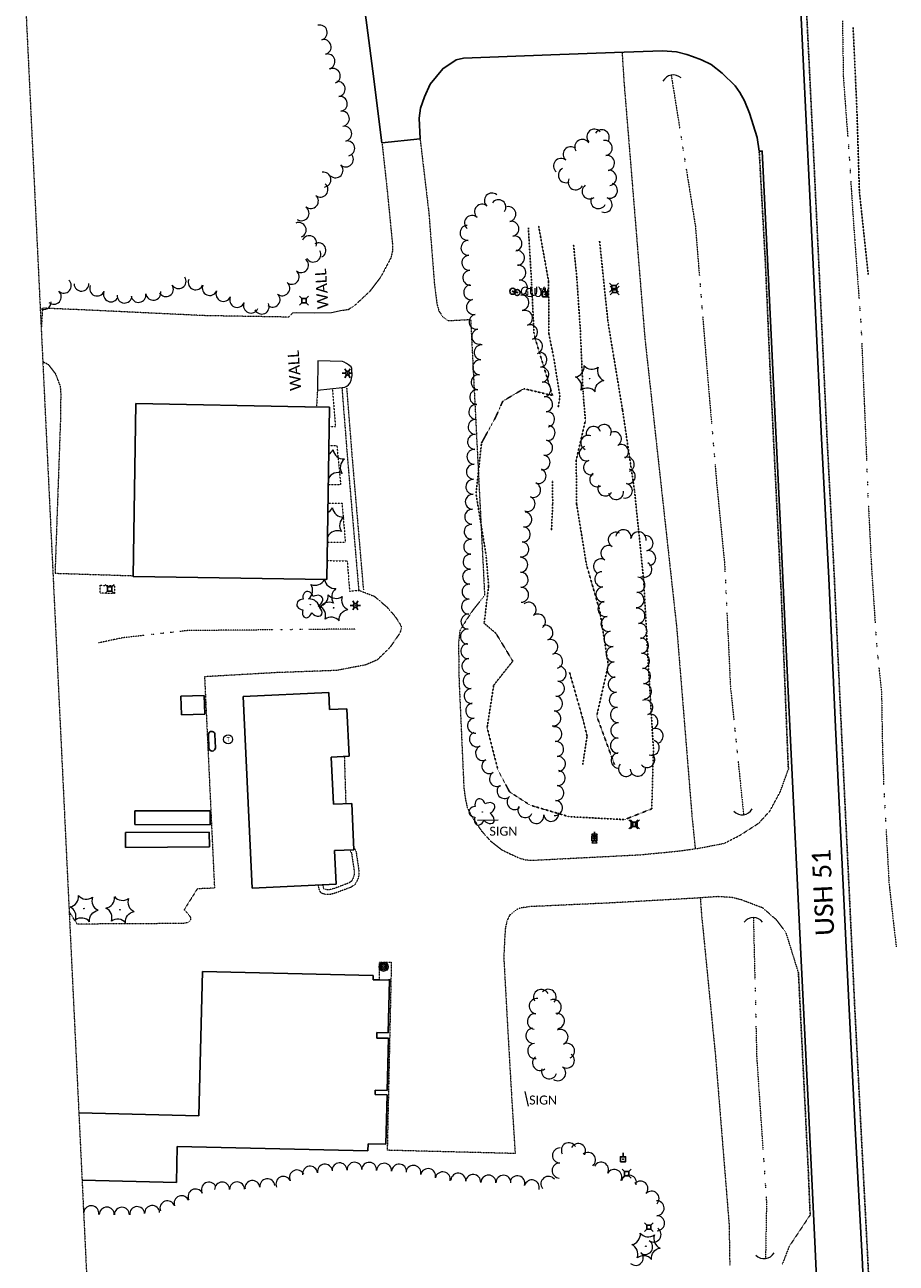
# Model space of a CAD drawing. Extents: x 386237 to 390135, y 96958 to 113752.
# Tile 98 of 116: x 387912 to 388376, y 109313 to 109973. Entities that reach past the tile are written whole.
import ezdxf
from ezdxf.enums import TextEntityAlignment as Align
from ezdxf.lldxf.tags import DXFTag

# ---------------------------------------------------------------- set-up
doc = ezdxf.new("R2010")
doc.units = 0
doc.header["$MEASUREMENT"] = 0
for name, pattern in [('Wisdot1', [0.0625, 0.03125, -0.03125]), ('Wisdot3', [0.1875, 0.125, -0.0625]), ('Wisdot5', [0.1, 0.05, -0.05]), ('Wisdot6', [0.375, 0.125, -0.0625, 0.03125, -0.0625, 0.03125, -0.0625])]:
    doc.linetypes.add(name, pattern=pattern)
for name, color, linetype, lineweight in [('E_BLD', 231, 'Continuous', 25), ('E_DRN', 41, 'Continuous', 18), ('E_DTM_SlopeBottom', 81, 'Wisdot1', 25), ('E_DTM_SlopeTop', 81, 'Wisdot1', 25), ('E_DWY', 51, 'Wisdot3', 18), ('E_LAND_Vegetation', 81, 'Continuous', 18), ('E_LTG', 21, 'Continuous', 25), ('E_MAP_Limits', 81, 'Wisdot3', 18), ('E_MISCPROP', 31, 'Continuous', 18), ('E_MISCPROP_Railing', 31, 'Continuous', 18), ('E_MISCPROP_Solid', 231, 'Continuous', 18), ('E_PATH_Sidewalk', 51, 'Wisdot5', 18), ('E_RDWY', 21, 'Continuous', 25), ('E_RDWY_Gravel', 21, 'Wisdot3', 25), ('E_RDWY_Name', 21, 'Continuous', 18), ('E_SGN', 21, 'Continuous', 18), ('E_UTL_AG', 31, 'Continuous', 18), ('E_UTL_AG_Bold', 31, 'Continuous', 25), ('E_UTL_EGuyWire', 201, 'Continuous', 25), ('E_UTL_EPowerPole', 231, 'Eelec', 25), ('E_WAL', 41, 'Continuous', 25), ('E_WTR', 131, 'Wisdot6', 18)]:
    doc.layers.add(name, color=color, linetype=linetype, lineweight=lineweight)
doc.styles.add('CalibriLight', font='calibril.ttf')
tags = doc.linetypes.add('Eelec', pattern='A,0.275,-0.05,["E",CalibriLight,S=0.07,R=0,X=-0.025,Y=-0.035],-0.05,0.875', length=1.25).pattern_tags.tags
tags[6] = DXFTag(74, 10)

# ---------------------------------------------------------------- blocks, each defined once
blk = doc.blocks.new('CTRE')
at = {"color": 0, "linetype": 'ByBlock', "lineweight": -2, "transparency": 16777216}
blk.add_circle((0, 0), 0.223, dxfattribs=at)
for centre, start, end in [((-11.97, 8.96), 280.2067, 5.97162), ((1.81, 14.92), 220.21132, 305.97623), ((-13.83, -5.9), 340.21132, 65.97623), ((13.83, 5.89), 160.21133, 245.97624), ((-1.81, -14.93), 40.21133, 125.97624)]:
    blk.add_arc(centre, 7.87, start, end, dxfattribs=at)
at = {"color": 0, "linetype": 'ByBlock', "lineweight": -2, "transparency": 16777216, "extrusion": (0, 0, -1)}
blk.add_arc((-12.03, -9.04), 7.87, 354.07279, 79.74889, dxfattribs=at)
blk = doc.blocks.new('CULV')
at = {"color": 0, "linetype": 'ByBlock', "lineweight": -2, "transparency": 16777216}
blk.add_arc((0, 12.3), 12.3, 216.8699, 323.1301, dxfattribs=at)
blk = doc.blocks.new('GUY')
at = {"color": 0, "linetype": 'ByBlock', "lineweight": -2, "transparency": 16777216}
for radius in [4, 0.5]:
    blk.add_circle((0, 0), radius, dxfattribs=at)
at = {"color": 0, "linetype": 'ByBlock', "lineweight": -2, "transparency": 16777216, "style": 'CalibriLight'}
blk.add_text('GUY', height=12, dxfattribs=at).set_placement((10, 0), align=Align.MIDDLE_LEFT)
blk = doc.blocks.new('LPOL')
at = {"color": 0, "linetype": 'ByBlock', "lineweight": -2, "transparency": 16777216}
for p, q in [((-4, 0), (-1.5, 0)), ((-0.75, 1.3), (-2, 3.46)), ((0.75, 1.3), (2, 3.46)), ((1.5, 0), (4, 0)), ((-2, -3.46), (-0.75, -1.3)), ((2, -3.46), (0.75, -1.3))]:
    blk.add_line(p, q, dxfattribs=at)
for radius in [1.5, 1.5, 1.5, 0.125]:
    blk.add_circle((0, 0), radius, dxfattribs=at)
blk = doc.blocks.new('MTR')
at = {"color": 0, "linetype": 'ByBlock', "lineweight": -2, "transparency": 16777216, "flags": 128}
for points in [[(-3.8, 6.5), (3.8, 6.5), (0, 1.2)], [(-3.8, -6.5), (3.8, -6.5), (0, -1.2)]]:
    blk.add_lwpolyline(points, close=True, dxfattribs=at)
at = {"color": 0, "linetype": 'ByBlock', "lineweight": -2, "transparency": 16777216}
blk.add_ellipse((0, 0), major_axis=(2.5, 0), ratio=0.5, dxfattribs=at)
blk = doc.blocks.new('PED')
at = {"color": 0, "linetype": 'ByBlock', "lineweight": -2, "transparency": 16777216}
for p, q in [((-2.5, 2.5), (-5.3, 5.3)), ((2.5, 2.5), (5.3, 5.3)), ((-2.5, -2.5), (-5.3, -5.3)), ((2.5, -2.5), (5.3, -5.3))]:
    blk.add_line(p, q, dxfattribs=at)
at = {"color": 0, "linetype": 'ByBlock', "lineweight": -2, "transparency": 16777216, "flags": 128}
blk.add_lwpolyline([(-2.5, -2.5), (2.5, -2.5), (2.5, 2.5), (-2.5, 2.5)], close=True, dxfattribs=at)
blk = doc.blocks.new('POLE')
at = {"color": 0, "linetype": 'ByBlock', "lineweight": -2, "transparency": 16777216}
for radius in [4.46, 3.35, 2.23, 1.12]:
    blk.add_circle((0, 0), radius, dxfattribs=at)
blk = doc.blocks.new('PPOL')
at = {"color": 0, "linetype": 'ByBlock', "lineweight": -2, "transparency": 16777216}
blk.add_line((-0.1, 4.5), (-0.1, 11.6), dxfattribs=at)
at = {"color": 0, "linetype": 'ByBlock', "lineweight": -2, "transparency": 16777216, "flags": 128}
blk.add_lwpolyline([(-4.6, -4.5), (4.4, -4.5), (4.4, 4.5), (-4.6, 4.5)], close=True, dxfattribs=at)
at = {"color": 0, "linetype": 'ByBlock', "lineweight": -2, "transparency": 16777216}
blk.add_circle((0, 0), 0.582, dxfattribs=at)
blk = doc.blocks.new('SIGN')
at = {"color": 0, "linetype": 'ByBlock', "lineweight": -2, "transparency": 16777216, "style": 'CalibriLight'}
blk.add_text('SIGN', height=12, dxfattribs=at).set_placement((0, 0), align=Align.MIDDLE_CENTER)
blk = doc.blocks.new('TANK')
at = {"color": 0, "linetype": 'ByBlock', "lineweight": -2, "transparency": 16777216}
blk.add_circle((0, 0), 10.9, dxfattribs=at)
at = {"color": 0, "linetype": 'ByBlock', "lineweight": -2, "transparency": 16777216, "style": 'CalibriLight'}
blk.add_text('T', height=10.8, dxfattribs=at).set_placement((0, 0), align=Align.MIDDLE_CENTER)
blk = doc.blocks.new('DTRE')
at = {"color": 0, "linetype": 'ByBlock', "lineweight": -2, "transparency": 16777216}
blk.add_circle((-0.18, 0), 0.183, dxfattribs=at)
for centre, major_axis, ratio in [((-1.87, 5.32), (1.36, -4.98), 0.782863), ((-5.87, 0.15), (4.93, -0.12), 0.832022), ((4.06, 2.74), (-5.27, -2.93), 0.691916), ((-2.49, -5.24), (1.8, 4.86), 0.716896), ((3.54, -3.71), (-5.01, 4.58), 0.560249)]:
    blk.add_ellipse(centre, major_axis=major_axis, ratio=ratio, start_param=1.570796, end_param=4.712389, dxfattribs=at)

msp = doc.modelspace()

# ---------------------------------------------------------------- linework, layer by layer
at = {"layer": 'E_BLD'}
for p, q in [((387970.91, 109770.93), (387969.5, 109678.7)), ((388061.03, 109769.17), (387970.91, 109770.93)), ((388061.26, 109769.17), (388061.03, 109769.17)), ((388074.24, 109768.97), (388061.26, 109769.17)), ((388072.84, 109677.12), (388074.24, 109768.97)), ((387969.5, 109678.7), (388072.84, 109677.12)), ((388007.33, 109615.29), (387994.99, 109614.87)), ((387994.99, 109614.87), (387995.33, 109604.9)), ((388007.67, 109605.32), (388007.33, 109615.29)), ((388073.84, 109616.78), (388028.1, 109614.61)), ((388028.1, 109614.61), (388032.95, 109512.44)), ((388074.27, 109607.7), (388073.84, 109616.78)), ((388083.45, 109608.13), (388074.27, 109607.7)), ((388084.65, 109582.88), (388083.45, 109608.13)), ((387995.33, 109604.9), (388007.67, 109605.32)), ((388009.86, 109587.19), (388009.63, 109594.29)), ((388013.35, 109587.4), (388013.13, 109594.42)), ((388075.13, 109582.43), (388084.65, 109582.88)), ((388076.33, 109557.21), (388075.13, 109582.43)), ((388086.07, 109557.67), (388076.33, 109557.21)), ((388087.24, 109532.99), (388086.07, 109557.67)), ((387970.41, 109553.81), (387970.37, 109546.41)), ((388010.66, 109553.64), (387970.41, 109553.81)), ((388010.62, 109546.24), (388010.66, 109553.64)), ((388010.13, 109542.4), (387965.37, 109542.15)), ((387965.37, 109542.15), (387965.41, 109534.2)), ((387970.37, 109546.41), (388010.62, 109546.24)), ((388010.17, 109534.46), (388010.13, 109542.4)), ((387965.41, 109534.2), (388010.17, 109534.46)), ((388076.98, 109532.5), (388087.24, 109532.99)), ((388077.83, 109514.57), (388076.98, 109532.5)), ((388032.95, 109512.44), (388077.83, 109514.57)), ((388006.47, 109468.07), (388004.61, 109391.17)), ((388097.55, 109465.88), (388006.47, 109468.07)), ((388097.5, 109463.63), (388097.55, 109465.88)), ((388100.46, 109463.56), (388097.5, 109463.63)), ((388106.24, 109463.42), (388100.46, 109463.56)), ((388105.56, 109435.32), (388106.24, 109463.42)), ((388099.4, 109432.59), (388099.47, 109435.46)), ((388105.65, 109432.44), (388099.4, 109432.59)), ((388099.47, 109435.46), (388105.56, 109435.32)), ((388104.98, 109404.54), (388105.65, 109432.44)), ((388098.56, 109402.54), (388098.61, 109404.7)), ((388098.61, 109404.7), (388104.98, 109404.54)), ((388104.96, 109402.38), (388098.56, 109402.54)), ((388104.32, 109376.01), (388104.96, 109402.38)), ((388004.61, 109391.17), (387940.55, 109392.71)), ((387992.61, 109355.61), (387993.07, 109374.81)), ((387993.07, 109374.81), (388094.67, 109372.36)), ((388094.67, 109372.36), (388094.77, 109376.24)), ((388094.77, 109376.24), (388104.32, 109376.01)), ((387942.27, 109356.83), (387992.61, 109355.61))]:
    msp.add_line(p, q, dxfattribs=at)
for centre, start, end in [((388011.38, 109594.34), 2.63208, 185.0925), ((388011.61, 109587.36), 185.45116, 1.46849)]:
    msp.add_arc(centre, 1.75, start, end, dxfattribs=at)
at = {"layer": 'E_DTM_SlopeBottom'}
for points in [[(388361.56, 109839.73), (388356.82, 109883.92), (388355.48, 109927.96), (388353.47, 109971.43)], [(388185.77, 109865.45), (388191.05, 109836.18), (388191.24, 109808.04), (388193.85, 109795.13), (388197.11, 109774.77), (388196.15, 109768.56)], [(388204.38, 109855.74), (388206.1, 109837.99), (388207.96, 109810.84), (388209.47, 109776.4), (388210.71, 109761.93), (388205.79, 109740.73), (388206.02, 109717.23), (388211.26, 109684.98), (388218.4, 109660.21), (388222.9, 109631.52), (388216.73, 109604.29), (388226.19, 109578.42)], [(388192.61, 109702.95), (388193.26, 109717.63), (388193.17, 109730.06)], [(388209.27, 109578.46), (388211.6, 109593.54), (388209.43, 109602.38), (388202.28, 109627.46)]]:
    msp.add_lwpolyline(points, dxfattribs=at)
at = {"layer": 'E_DTM_SlopeTop'}
msp.add_lwpolyline([(388218.27, 109857.49), (388222.79, 109814.01), (388230.49, 109767.56), (388236.98, 109723.77), (388241.73, 109677.15), (388244.14, 109633.81), (388246.98, 109586.51), (388246.08, 109554.79), (388231.6, 109549.06), (388201.97, 109550.6), (388181.26, 109556.73), (388170.22, 109563.88), (388164.06, 109575.51), (388158.3, 109598.13), (388161.77, 109620.65), (388171.97, 109633.56), (388163, 109648.35), (388156.7, 109653.76), (388159.08, 109673.73), (388157.74, 109689.95), (388152.39, 109722.7), (388155.3, 109749.85), (388162.67, 109763.29), (388166.64, 109772.15), (388177.91, 109778.82), (388193.17, 109775.21), (388183.34, 109807.46), (388181.99, 109835.32), (388180.29, 109864.62)], dxfattribs=at)
at = {"layer": 'E_DWY', "flags": 128}
for points in [[(388230.25, 109958.19), (388231.27, 109942.26), (388242.43, 109805.49), (388259.38, 109651.36), (388267.51, 109551.01), (388269.26, 109533.53)], [(388122.54, 109911.98), (388127.18, 109872.85), (388130.17, 109834.63), (388131.53, 109823.92), (388132.58, 109820.27), (388134.74, 109817), (388137.29, 109815.09), (388149.49, 109815.73), (388156.95, 109668.47), (388150.88, 109661.03), (388147.3, 109655.61), (388143.74, 109649.74), (388143.02, 109642.87), (388143.31, 109623.25), (388145.89, 109565.95), (388146.7, 109560.04), (388147.68, 109555.49), (388150.01, 109550.88), (388155.17, 109543.14), (388160, 109537.74), (388166.26, 109532.85), (388171.19, 109530.49), (388175.99, 109528.34), (388178.94, 109527.57), (388182.53, 109527.38), (388240.05, 109530.31), (388260.71, 109532.32), (388272.08, 109533.93), (388284.64, 109536.38), (388293.31, 109540.79), (388303.13, 109547.15), (388309.13, 109553.69), (388314.73, 109564.14), (388318.97, 109575.98)], [(388102.22, 109909.87), (388104.96, 109884.85), (388107.76, 109856.26), (388107.82, 109852.34), (388106.97, 109848.6), (388101.68, 109838.62), (388095.74, 109830.74), (388088.2, 109823.68), (388084.28, 109820.94), (388081.05, 109820.46)], [(388054.58, 109819.15), (388052.38, 109816.98), (388007.82, 109817.75), (387944.67, 109820.75), (387921.19, 109821.76), (387920.49, 109810.6)], [(387921.32, 109793.27), (387924.16, 109791.84), (387928.09, 109786.74), (387930.61, 109780.12), (387930.89, 109776.2), (387930.77, 109763.41), (387927.84, 109680.42), (387969.51, 109679.08)], [(388067.79, 109778.12), (388067.3, 109769.07)], [(388080.86, 109779.13), (388083.73, 109742.58), (388089.82, 109671.3)], [(388083.35, 109779.32), (388086.22, 109742.79), (388092.31, 109671.51)], [(388089.92, 109671.31), (388098.15, 109668.13), (388104.66, 109662.58), (388109.03, 109657.61), (388111.43, 109654.01), (388112.4, 109652.15), (388112.46, 109650.8), (388111.77, 109648.53), (388106.5, 109640.9), (388099.72, 109634.22), (388093.33, 109631.48), (388077.98, 109628.57), (388045.4, 109627.39), (388007.59, 109625.21), (388012.89, 109512.51), (388003.72, 109512.12), (387996.68, 109500.94), (387998.79, 109498.9), (388000.23, 109496.72), (387999.96, 109495.25), (387998.54, 109494.18), (387996.44, 109493.64), (387939.71, 109493.32), (387935.99, 109499), (387935.4, 109500.04)], [(388082.12, 109582.76), (388082.91, 109557.52)], [(388087.18, 109534.24), (388088.4, 109531.99), (388089.19, 109526.49), (388089.83, 109522.36), (388089.83, 109519.35), (388089.38, 109517.45), (388088.75, 109515.96), (388087.65, 109514.28), (388085.56, 109512.95), (388077.64, 109509.97), (388074.71, 109509.18), (388073.01, 109509.18), (388071.73, 109509.21), (388069.98, 109509.76), (388069.01, 109511.08), (388068.48, 109512.8), (388068.38, 109514.12)], [(388085.07, 109532.88), (388085.99, 109531.19), (388086.71, 109526.12), (388087.33, 109522.16), (388087.33, 109519.64), (388087, 109518.23), (388086.54, 109517.14), (388085.85, 109516.1), (388084.43, 109515.2), (388076.88, 109512.35), (388074.38, 109511.68), (388073.04, 109511.68), (388072.14, 109511.7), (388071.51, 109511.9), (388071.27, 109512.22), (388070.95, 109513.27), (388070.88, 109514.24)], [(388324.31, 109467.55), (388317.76, 109488.69), (388312.87, 109495.32), (388305.3, 109501.95), (388300.74, 109503.65), (388294.13, 109506.17), (388288.91, 109507.52), (388281.27, 109507.98), (388268.75, 109507.1), (388225, 109504.65), (388187.85, 109502.94), (388181.24, 109502.66), (388176.12, 109501.88), (388173.7, 109500.88), (388170.34, 109498.15), (388169, 109495.4), (388168.04, 109491.55), (388167.63, 109485.48), (388167.16, 109475.48), (388169.24, 109437.66), (388171.42, 109399.97), (388173.23, 109371), (388105.01, 109372.73)], [(388271.97, 109507.33), (388272.55, 109499.19), (388280.11, 109422.48), (388287.32, 109333.19), (388287.69, 109311.18)], [(388100.95, 109463.55), (388100.97, 109473.09), (388107.2, 109473.02), (388105.01, 109372.73)], [(388330.57, 109338.29), (388319.37, 109321.44), (388315.66, 109311.94)]]:
    msp.add_lwpolyline(points, dxfattribs=at)
at = {"layer": 'E_LAND_Vegetation'}
for centre, radius, start, end in [((388069.03, 109968.75), 3.99, 284.87355, 104.85823), ((388071.08, 109961.03), 3.99, 284.87355, 104.85823), ((388073.13, 109953.31), 3.99, 284.87355, 104.85823), ((388075.99, 109945.58), 3.99, 292.16264, 112.14732), ((388078.62, 109938.62), 3.99, 277.99101, 97.97569), ((388079.73, 109930.71), 3.99, 277.99101, 97.97569), ((388080.84, 109922.8), 3.99, 277.99101, 97.97569), ((388082.07, 109914.78), 3.99, 281.51233, 101.49701), ((388209.04, 109907.74), 4.04, 31.20957, 211.19425), ((388215.49, 109913.19), 4.04, 41.22716, 221.21184), ((388219.39, 109912.84), 4.04, 326.59389, 146.57856), ((388083.66, 109906.96), 3.99, 281.51233, 101.49701), ((388202.86, 109903.8), 4.04, 50.62944, 230.61412), ((388221, 109907.16), 4.04, 278.46189, 98.44657), ((388082.97, 109901.06), 3.99, 226.54601, 46.53069), ((388197.73, 109897.56), 4.04, 50.62944, 230.61412), ((388222.18, 109899.17), 4.04, 278.46189, 98.44657), ((388070.99, 109890.29), 3.99, 278.55394, 98.53862), ((388077.48, 109895.27), 3.99, 226.54601, 46.53069), ((388200.33, 109892.7), 4.04, 115.94606, 295.93073), ((388223.23, 109891.23), 4.04, 276.49316, 96.47784), ((388069.42, 109884.95), 3.99, 230.05891, 50.04359), ((388205.52, 109888.87), 4.04, 152.21397, 332.19865), ((388212.98, 109884.02), 4.04, 126.6312, 306.61588), ((388223.74, 109884.42), 4.04, 249.41236, 69.39703), ((388064.3, 109878.83), 3.99, 230.05891, 50.04359), ((388160.85, 109879.17), 4, 48.51475, 228.49943), ((388164.34, 109875.59), 4, 323.81265, 143.79733), ((388217.6, 109878.87), 4.04, 154.11988, 334.10456), ((388220.9, 109876.85), 4.04, 249.41236, 69.39703), ((388059.34, 109872.36), 3.99, 234.73083, 54.7155), ((388155.55, 109873.18), 4, 48.51475, 228.49943), ((388169.63, 109871.91), 4, 281.59826, 101.58294), ((388057.81, 109863.46), 3.99, 292.32639, 112.31106), ((388147.85, 109861.91), 4, 93.57612, 273.5608), ((388150.25, 109867.19), 4, 48.51475, 228.49943), ((388171.24, 109864.08), 4, 281.59826, 101.58294), ((388063.42, 109856.42), 3.99, 335.17365, 155.15832), ((388172.85, 109856.25), 4, 281.59826, 101.58294), ((388065.59, 109850.33), 3.99, 210.54733, 30.53201), ((388068.33, 109852.58), 3.99, 297.4894, 117.47408), ((388148.34, 109853.93), 4, 93.57612, 273.5608), ((388174.16, 109848.58), 4, 275.86425, 95.84893), ((388059.07, 109844.7), 3.99, 231.50957, 51.49425), ((388148.84, 109845.95), 4, 93.57612, 273.5608), ((388054.1, 109838.45), 3.99, 231.50957, 51.49425), ((388149.34, 109837.97), 4, 93.57612, 273.5608), ((388174.98, 109840.63), 4, 275.86425, 95.84893), ((387932.55, 109833.76), 3.99, 227.9851, 47.96977), ((387941.96, 109834.84), 3.99, 181.79168, 1.77636), ((387950.32, 109832.24), 3.99, 157.04619, 337.03087), ((387987, 109831.91), 3.99, 212.40503, 32.38971), ((387993.74, 109836.19), 3.99, 212.40503, 32.38971), ((388002.86, 109835.55), 3.99, 159.02819, 339.01286), ((388010.34, 109832.52), 3.99, 156.62365, 336.60832), ((388049.03, 109832.36), 3.99, 229.87117, 49.85585), ((388149.84, 109830.23), 4, 100.22901, 280.21369), ((388175.79, 109832.68), 4, 275.86425, 95.84893), ((387927.21, 109827.83), 3.99, 227.9851, 47.96977), ((387957.67, 109829.12), 3.99, 157.04619, 337.03087), ((387964.91, 109828.49), 3.99, 176.13348, 356.11816), ((387972.38, 109828.82), 3.99, 188.73288, 8.71756), ((387980.27, 109830.03), 3.99, 188.73288, 8.71756), ((388017.67, 109829.35), 3.99, 156.62365, 336.60832), ((388025, 109826.18), 3.99, 156.62365, 336.60832), ((388043.88, 109826.25), 3.99, 229.87117, 49.85585), ((388151.26, 109822.36), 4, 100.22901, 280.21369), ((388176.61, 109824.72), 4, 275.86425, 95.84893), ((387921.81, 109825.04), 3.99, 242.52904, 0.11749), ((388032.35, 109823.17), 3.99, 157.7731, 337.75778), ((388038.05, 109822.59), 3.99, 204.27252, 24.2572), ((388178.52, 109816.51), 4, 289.28522, 109.2699), ((388152.68, 109814.49), 4, 100.22901, 280.21369), ((388181.16, 109808.96), 4, 289.28522, 109.2699), ((388154.1, 109806.63), 4, 100.22901, 280.21369), ((388155.34, 109798.18), 4, 84.44322, 264.42789), ((388183.8, 109801.42), 4, 289.28522, 109.2699), ((388154.57, 109790.22), 4, 84.44322, 264.42789), ((388186.17, 109794.25), 4, 277.34758, 97.33225), ((388153.79, 109782.26), 4, 84.44322, 264.42789), ((388187.19, 109786.32), 4, 277.34758, 97.33225), ((388188.21, 109778.39), 4, 277.34758, 97.33225), ((388153.02, 109774.3), 4, 84.44322, 264.42789), ((388189.24, 109770.46), 4, 277.34758, 97.33225), ((388152.54, 109766.44), 4, 87.51409, 267.49876), ((388190.26, 109762.53), 4, 277.34758, 97.33225), ((388152.19, 109758.45), 4, 87.51409, 267.49876), ((388220.67, 109755.82), 3.89, 329.00794, 148.99262), ((388151.84, 109750.46), 4, 87.51409, 267.49876), ((388190.54, 109755.24), 4, 260.42158, 80.40626), ((388212.08, 109750.04), 3.89, 66.18373, 246.16841), ((388215, 109754.82), 3.89, 16.31882, 196.3035), ((388226.02, 109752), 3.89, 299.03796, 119.02263), ((388189.2, 109747.35), 4, 260.42158, 80.40626), ((388211.31, 109744.22), 3.89, 107.19391, 287.17858), ((388229.8, 109745.19), 3.89, 299.03796, 119.02263), ((388070.98, 109748.8), 5.72, 300.15819, 333.6466), ((388081.78, 109747.04), 5.72, 187.88169, 273.6466), ((388085.66, 109736.81), 5.72, 127.88169, 213.6466), ((388151.51, 109742.49), 4, 87.94438, 267.92906), ((388187.87, 109739.47), 4, 260.42158, 80.40626), ((388213.61, 109736.78), 3.89, 107.19391, 287.17858), ((388232.87, 109738.43), 3.89, 289.88, 109.86468), ((388078.74, 109728.34), 5.72, 67.88168, 152.48983), ((388151.22, 109734.5), 4, 87.94438, 267.92906), ((388185.74, 109732.26), 4, 248.45436, 68.43904), ((388216.92, 109730.39), 3.89, 122.13886, 302.12354), ((388233.39, 109732.05), 3.89, 258.6721, 78.65677), ((388150.94, 109726.51), 4, 87.94438, 267.92906), ((388182.81, 109724.82), 4, 248.45436, 68.43904), ((388221.27, 109725.51), 3.89, 151.23016, 331.21483), ((388231.86, 109724.41), 3.89, 258.6721, 78.65677), ((388150.65, 109718.52), 4, 87.94438, 267.92906), ((388179.87, 109717.39), 4, 248.45436, 68.43904), ((388227.1, 109723.6), 3.89, 188.33331, 8.31799), ((388070.63, 109717.83), 5.72, 298.71347, 333.6466), ((388081.43, 109716.08), 5.72, 187.88169, 273.6466), ((388150.36, 109710.53), 4, 87.94438, 267.92906), ((388085.31, 109705.85), 5.72, 127.88169, 213.6466), ((388178.1, 109709.08), 4, 264.24092, 84.2256), ((388067.59, 109699.13), 5.72, 7.88168, 11.90923), ((388078.39, 109697.37), 5.72, 67.88168, 153.64659), ((388150.07, 109702.54), 4, 87.94438, 267.92906), ((388177.29, 109701.12), 4, 264.24092, 84.2256), ((388226.92, 109698.21), 4.05, 60.90714, 240.89181), ((388231, 109699.6), 4.05, 351.87573, 171.8604), ((388239.02, 109698.45), 4.05, 351.87573, 171.8604), ((388242.74, 109696.43), 4.05, 280.06728, 100.05196), ((388149.79, 109694.55), 4, 87.94438, 267.92906), ((388176.49, 109693.17), 4, 264.24092, 84.2256), ((388222.98, 109691.12), 4.05, 60.90714, 240.89181), ((388149.5, 109686.56), 4, 87.94438, 267.92906), ((388175.96, 109684.93), 4, 271.53348, 91.51815), ((388219.04, 109684.04), 4.05, 60.90714, 240.89181), ((388244.15, 109688.45), 4.05, 280.06728, 100.05196), ((388149.21, 109678.57), 4, 87.94438, 267.92906), ((388176.18, 109676.94), 4, 271.53348, 91.51815), ((388219.72, 109677.2), 4.05, 94.41567, 274.40035), ((388242.13, 109682.36), 4.05, 242.66993, 62.65461), ((388059.52, 109671.22), 5.72, 307.88168, 33.64659), ((388066.44, 109679.7), 5.72, 247.88169, 333.4254), ((388077.24, 109677.94), 5.72, 188.09839, 273.6466), ((388148.92, 109670.58), 4, 87.94438, 267.92906), ((388238.4, 109674.25), 4.05, 266.65642, 86.64109), ((388081.12, 109667.71), 5.72, 127.88169, 213.6466), ((388176.39, 109668.95), 4, 271.53348, 91.51815), ((388220.35, 109669.12), 4.05, 94.41567, 274.40035), ((388237.92, 109666.16), 4.05, 266.65642, 86.64109), ((388063.4, 109660.99), 5.72, 7.88168, 93.64659), ((388074.2, 109659.23), 5.72, 67.88168, 153.64659), ((388148.63, 109662.58), 4, 87.94438, 267.92906), ((388180.46, 109660.95), 4, 308.35537, 128.34005), ((388221.43, 109661.36), 4.05, 101.45997, 281.44465), ((388238.39, 109657.68), 4.05, 278.14542, 98.1301), ((388148.35, 109654.59), 4, 87.94438, 267.92906), ((388185.42, 109654.68), 4, 308.35537, 128.34005), ((388223.04, 109653.42), 4.05, 101.45997, 281.44465), ((388148.06, 109646.6), 4, 87.94438, 267.92906), ((388189.38, 109648.67), 4, 288.95228, 108.93696), ((388224.65, 109645.47), 4.05, 101.45997, 281.44465), ((388239.53, 109649.66), 4.05, 278.14542, 98.1301), ((388148.22, 109638.86), 4, 94.46122, 274.4459), ((388191.98, 109641.1), 4, 288.95228, 108.93696), ((388225.78, 109637.19), 4.05, 94.06812, 274.05279), ((388240.3, 109641.75), 4.05, 273.89369, 93.87837), ((388148.84, 109630.89), 4, 94.46122, 274.4459), ((388194.57, 109633.54), 4, 288.95228, 108.93696), ((388240.85, 109633.67), 4.05, 273.89369, 93.87837), ((388196.48, 109626.85), 4, 263.00992, 82.9946), ((388226.36, 109629.1), 4.05, 94.06812, 274.05279), ((388241.4, 109625.58), 4.05, 273.89369, 93.87837), ((388149.46, 109622.92), 4, 94.46122, 274.4459), ((388195.5, 109618.92), 4, 263.00992, 82.9946), ((388226.93, 109621.02), 4.05, 94.06812, 274.05279), ((388241.94, 109617.5), 4.05, 273.72979, 93.71447), ((388150.08, 109614.95), 4, 94.46122, 274.4459), ((388194.53, 109610.98), 4, 263.00992, 82.9946), ((388227.5, 109612.93), 4.05, 94.06812, 274.05279), ((388150.85, 109607.08), 4, 96.92477, 276.90944), ((388228.08, 109604.85), 4.05, 94.06812, 274.05279), ((388242.6, 109608.83), 4.05, 289.84865, 109.83333), ((388151.82, 109599.14), 4, 96.92477, 276.90944), ((388193.55, 109603.04), 4, 263.00992, 82.9946), ((388245.35, 109601.21), 4.05, 289.84865, 109.83333), ((388152.88, 109591.87), 4, 113.77253, 293.75721), ((388194.18, 109594.61), 4, 276.70195, 96.68663), ((388228.27, 109596.56), 4.05, 88.92741, 268.91209), ((388248.1, 109593.58), 4.05, 289.84865, 109.83333), ((388156.1, 109584.55), 4, 113.77253, 293.75721), ((388195.12, 109586.66), 4, 276.70195, 96.68663), ((388228.11, 109588.46), 4.05, 88.92741, 268.91209), ((388246.07, 109587.37), 4.05, 250.50639, 70.49106), ((388196.05, 109578.72), 4, 276.70195, 96.68663), ((388228.49, 109580.56), 4.05, 93.99858, 273.98325), ((388243.62, 109580.86), 4.05, 221.13598, 41.12066), ((388159.49, 109577.59), 4, 120.3684, 300.35308), ((388195.95, 109571.21), 4, 264.62732, 84.61199), ((388232.37, 109576.13), 4.05, 141.28524, 321.26992), ((388238.67, 109576.23), 4.05, 184.2956, 4.28028), ((388163.53, 109570.69), 4, 120.3684, 300.35308), ((388167.56, 109564.32), 4, 132.28106, 312.26574), ((388195.2, 109563.25), 4, 264.62732, 84.61199), ((388172.94, 109558.41), 4, 132.28106, 312.26574), ((388178.66, 109554.1), 4, 151.98184, 331.96651), ((388194.45, 109555.29), 4, 264.62732, 84.61199), ((388184.5, 109550.96), 4, 188.33882, 8.3235), ((388192.41, 109552.12), 4, 188.33882, 8.3235), ((388187.15, 109454.39), 4.1, 27.528, 207.51268), ((388190.98, 109454.46), 4.1, 318.91322, 138.89789), ((388184.82, 109449.61), 4.1, 83.06381, 263.04849), ((388193.76, 109449.05), 4.1, 293.26264, 113.24731), ((388183.83, 109441.46), 4.1, 83.06381, 263.04849), ((388195.43, 109441.68), 4.1, 277.56498, 97.54965), ((388183.04, 109433.83), 4.1, 96.87051, 276.85519), ((388197.34, 109433.11), 4.1, 294.9923, 114.97698), ((388184.02, 109425.68), 4.1, 96.87051, 276.85519), ((388200.81, 109425.67), 4.1, 294.9923, 114.97698), ((388200.75, 109420.67), 4.1, 235.32735, 55.31203), ((388186.57, 109419.37), 4.1, 127.08504, 307.06972), ((388196.08, 109413.92), 4.1, 235.32735, 55.31203), ((388191.36, 109414.93), 4.1, 163.35779, 343.34246), ((388201.85, 109372.76), 4, 28.7505, 208.73518), ((388197.12, 109369.95), 4, 88.38863, 268.37331), ((388206.84, 109372.3), 4, 331.08243, 151.06711), ((388212.13, 109367.57), 4, 309.68187, 129.66655), ((388063.86, 109360.25), 4, 7.59673, 187.58141), ((388071.8, 109361.31), 4, 7.59673, 187.58141), ((388079.58, 109362.01), 4, 2.47356, 182.45824), ((388087.58, 109362.35), 4, 2.47356, 182.45824), ((388095.37, 109362.26), 4, 356.71553, 176.7002), ((388103.36, 109361.8), 4, 356.71553, 176.7002), ((388111.36, 109361.34), 4, 356.71553, 176.7002), ((388118.99, 109360.69), 4, 347.56483, 167.54951), ((388196.9, 109361.94), 4, 88.38863, 268.37331), ((388219.07, 109362.39), 4, 331.15923, 151.1439), ((388041.09, 109353.52), 4, 6.64269, 186.62737), ((388049.66, 109354.78), 4, 25.5351, 205.51978), ((388056.89, 109358.23), 4, 25.5351, 205.51978), ((388126.81, 109358.96), 4, 347.56483, 167.54951), ((388134.63, 109357.24), 4, 347.56483, 167.54951), ((388142.88, 109356.5), 4, 355.3489, 175.33357), ((388150.86, 109355.85), 4, 355.3489, 175.33357), ((388159.01, 109355.47), 4, 359.40579, 179.39046), ((388167.01, 109355.38), 4, 359.40579, 179.39046), ((388174.43, 109355.11), 4, 344.19568, 164.18036), ((388182.14, 109352.93), 4, 344.19568, 164.18036), ((388190.98, 109354.82), 4, 38.00826, 217.99294), ((388226.08, 109358.52), 4, 331.15923, 151.1439), ((388233.88, 109355.47), 4, 342.28107, 162.26574), ((388002.78, 109348.08), 4, 27.09944, 207.08412), ((388009.91, 109351.73), 4, 27.09944, 207.08412), ((388016.94, 109351.78), 4, 0.64907, 180.63374), ((388024.95, 109351.87), 4, 0.64907, 180.63374), ((388033.14, 109352.6), 4, 6.64269, 186.62737), ((388240.07, 109352.35), 4, 317.4716, 137.45628), ((388245.97, 109346.93), 4, 317.4716, 137.45628), ((387987.8, 109341.79), 4, 19.92169, 199.90637), ((387995.33, 109344.52), 4, 19.92169, 199.90637), ((388248.69, 109341.86), 4, 271.63901, 91.62369), ((387939.31, 109340.41), 4, 351.08626, 23.70248), ((387947.22, 109339.17), 4, 351.08626, 171.07094), ((387955.48, 109338.42), 4, 359.36636, 179.35104), ((387963.49, 109338.33), 4, 359.36636, 179.35104), ((387971.66, 109338.68), 4, 4.26058, 184.24526), ((387979.64, 109339.27), 4, 4.26058, 184.24526), ((388248.92, 109333.86), 4, 271.63901, 91.62369), ((388247.03, 109327.8), 4, 235.97213, 55.95681), ((388242.55, 109321.17), 4, 235.97213, 55.95681), ((388237.53, 109315.35), 4, 227.47312, 47.4578)]:
    msp.add_arc(centre, radius, start, end, dxfattribs=at)
at = {"layer": 'E_MAP_Limits', "lineweight": 0, "flags": 128}
msp.add_lwpolyline([(387911.71, 109993.54), (387954.07, 109110.9)], dxfattribs=at)
at = {"layer": 'E_MISCPROP_Railing', "flags": 128}
for points in [[(388081.05, 109820.46), (388075.38, 109819.32), (388066.08, 109819.09), (388056.6, 109819.24), (388054.58, 109819.15)], [(388067.79, 109778.12), (388080.91, 109779.41), (388082.35, 109779.7), (388083.45, 109780.25), (388084.38, 109780.91), (388085.23, 109781.9), (388085.84, 109783.32), (388086.23, 109785.92), (388086.18, 109788.38), (388086.07, 109789.67), (388085.81, 109790.5), (388084.42, 109791.62), (388083.27, 109792.3), (388082.11, 109793.03), (388081.09, 109793.27), (388068.07, 109793.66)], [(388068.07, 109793.66), (388067.79, 109778.12)]]:
    msp.add_lwpolyline(points, dxfattribs=at)
at = {"layer": 'E_PATH_Sidewalk', "flags": 128}
for points in [[(388075.74, 109778.81), (388077.4, 109758.48), (388074.08, 109758.45)], [(388073.93, 109748.53), (388078.16, 109748.53), (388080.18, 109727.65), (388073.61, 109727.55)], [(388073.46, 109717.77), (388080.78, 109717.75), (388080.89, 109717.7), (388082.69, 109696.86), (388073.14, 109696.84)], [(388072.99, 109687.18), (388083.39, 109686.97), (388083.68, 109686.87), (388084.93, 109670.83), (388089.82, 109671.3)], [(388106.99, 109463.59), (388104.97, 109463.5)]]:
    msp.add_lwpolyline(points, dxfattribs=at)
msp.add_lwpolyline([(387959.51, 109669.57), (387951.85, 109669.8), (387951.98, 109674.01), (387959.64, 109673.78)], close=True, dxfattribs=at)
at = {"layer": 'E_RDWY', "flags": 128}
for points in [[(388308.07, 110569.34), (388310.46, 110569.19), (388307.64, 110555.91), (388307.3, 110504.53), (388305.21, 110471.2), (388302.27, 110471.03), (388305.75, 110396.43), (388309.27, 110319.22), (388313.19, 110238.91), (388316.8, 110160.04), (388320.43, 110086), (388323.77, 110017.39), (388327.27, 109947.06)], [(388298.24, 110040.06), (388297.48, 110025.28), (388295.04, 110014.36), (388291.04, 110006.68), (388284.83, 109998.5), (388277.01, 109992.8), (388270.17, 109988.38), (388262.8, 109984.96), (388255.61, 109984.15), (388230.23, 109982.63), (388186.21, 109981.34), (388143.3, 109979.85), (388132.64, 109980.46), (388125.7, 109983.04), (388121.09, 109986.16), (388118.71, 109988.83), (388115.7, 109994.71), (388111.42, 110008.6), (388107.75, 110027.94), (388087.14, 110023.86), (388094.13, 109972.74)], [(388226.19, 109958.02), (388192.26, 109956.92), (388145.74, 109955.14), (388141.86, 109954.19), (388134.61, 109949.45), (388127.89, 109941.25), (388124.94, 109934.4), (388122.67, 109928.47), (388122.06, 109923.12), (388122.54, 109911.98), (388102.22, 109909.87), (388097.37, 109948.18), (388094.13, 109972.74)], [(388226.19, 109958.02), (388251.85, 109959.05), (388259.35, 109958.43), (388264.76, 109956.99), (388267.78, 109955.99), (388272.53, 109954.2), (388277.85, 109951.76)], [(388277.85, 109951.76), (388283.72, 109947.12), (388290.58, 109940.24), (388293.14, 109936.71), (388295.52, 109932.32), (388298.16, 109925.65), (388302.25, 109912.76), (388303.4, 109905.41), (388304.97, 109905.48), (388308.47, 109833.41), (388311.79, 109766.61), (388314.51, 109708.59), (388317.38, 109647.2), (388320.28, 109587.61), (388325.38, 109480.97), (388329.49, 109398.5), (388332.99, 109323.91), (388336.31, 109254.47), (388340.19, 109180.06), (388343.89, 109103.13), (388346.05, 109056.91), (388346.65, 109045.67)], [(388327.27, 109947.06), (388329.91, 109892.72), (388333.25, 109823), (388336.58, 109752.22), (388340.46, 109677.7), (388344.16, 109598.35), (388347.7, 109525.11), (388351.21, 109451.59), (388354.65, 109384.57), (388358.24, 109315.48), (388361.73, 109242.34), (388365.43, 109166.87), (388368.68, 109101.74), (388371.28, 109042.65)]]:
    msp.add_lwpolyline(points, dxfattribs=at)
at = {"layer": 'E_RDWY_Gravel', "flags": 128}
for points in [[(388305.24, 110471.2), (388305.41, 110468.2), (388308.74, 110396.57), (388312.27, 110319.36), (388316.19, 110239.05), (388319.8, 110160.18), (388323.42, 110086.15), (388326.77, 110017.53), (388330.27, 109947.21)], [(388330.27, 109947.2), (388332.91, 109892.86), (388336.25, 109823.14), (388339.57, 109752.36), (388343.46, 109677.85), (388347.15, 109598.5), (388350.7, 109525.26), (388354.2, 109451.74), (388357.65, 109384.72), (388361.24, 109315.63), (388364.73, 109242.49), (388368.42, 109167.01), (388371.68, 109101.88), (388374.28, 109042.78)], [(388303.4, 109905.41), (388306.73, 109845.14), (388309.35, 109785.59), (388315.2, 109668.04), (388318.73, 109580.79), (388318.97, 109575.98)], [(388324.31, 109467.55), (388325.79, 109437.67), (388329.5, 109363.2), (388330.57, 109338.29)]]:
    msp.add_lwpolyline(points, dxfattribs=at)
at = {"layer": 'E_SGN'}
for p, q in [((388164.11, 109548.69), (388153.13, 109548.55)), ((388180.44, 109396.17), (388178.53, 109404.04))]:
    msp.add_line(p, q, dxfattribs=at)
at = {"layer": 'E_WTR', "flags": 128}
for points in [[(388347.77, 109975), (388348.26, 109944.56)], [(388256.45, 109946.02), (388261, 109917.64)], [(388348.26, 109944.56), (388350.6, 109913.26)], [(388261.63, 109913.72), (388261.94, 109911.76)], [(388262.57, 109907.85), (388262.88, 109905.89)], [(388350.93, 109908.94), (388351.09, 109906.78)], [(388263.51, 109901.98), (388263.82, 109900.02)], [(388351.39, 109902.46), (388351.53, 109900.3)], [(388264.45, 109896.1), (388269, 109867.72)], [(388351.81, 109895.98), (388351.95, 109893.82)], [(388352.22, 109889.5), (388353.62, 109867.85), (388354.33, 109858.19)], [(388269, 109867.72), (388269.33, 109865.67), (388271.48, 109839.09)], [(388354.33, 109858.19), (388356.63, 109826.88)], [(388271.8, 109835.14), (388271.96, 109833.16)], [(388272.28, 109829.21), (388272.44, 109827.23)], [(388272.76, 109823.28), (388272.92, 109821.3)], [(388356.95, 109822.56), (388357.11, 109820.41)], [(388273.25, 109817.35), (388275.57, 109788.7)], [(388357.42, 109816.09), (388357.58, 109813.93)], [(388357.8, 109809.61), (388357.9, 109807.44)], [(388358.08, 109803.12), (388359.39, 109771.76)], [(388275.57, 109788.7), (388275.67, 109787.5), (388278, 109760.06)], [(388359.39, 109771.76), (388359.84, 109761.08), (388360.65, 109740.4)], [(388278.34, 109756.11), (388278.51, 109754.13)], [(388278.84, 109750.18), (388279.01, 109748.21)], [(388279.35, 109744.26), (388279.52, 109742.28)], [(388279.85, 109738.33), (388280.77, 109727.56), (388282.53, 109709.71)], [(388360.82, 109736.07), (388360.9, 109733.9)], [(388361.07, 109729.58), (388361.15, 109727.42)], [(388361.32, 109723.09), (388361.41, 109720.93)], [(388361.61, 109716.6), (388363.19, 109685.25)], [(388282.53, 109709.71), (388284.95, 109685.18), (388285.14, 109681.09)], [(388363.19, 109685.25), (388363.39, 109681.39), (388365.23, 109653.93)], [(388285.33, 109677.13), (388285.42, 109675.15)], [(388285.61, 109671.19), (388285.71, 109669.21)], [(388285.89, 109665.25), (388285.99, 109663.27)], [(388286.18, 109659.31), (388287.54, 109630.59)], [(387980.76, 109647.86), (387979.06, 109647.67)], [(387985.89, 109648.43), (387984.18, 109648.24)], [(387991.01, 109649), (387989.3, 109648.81)], [(388019.33, 109650.01), (387998.55, 109649.83), (387994.42, 109649.38)], [(388044.26, 109650.22), (388043.95, 109650.22), (388019.33, 109650.01)], [(388049.42, 109650.27), (388047.7, 109650.26)], [(388054.59, 109650.33), (388052.87, 109650.31)], [(388059.76, 109650.38), (388058.03, 109650.36)], [(388088.17, 109650.66), (388063.2, 109650.41)], [(388365.52, 109649.61), (388365.66, 109647.45)], [(387975.64, 109647.29), (387963.84, 109645.98), (387951.06, 109643.25)], [(388365.95, 109643.13), (388366.05, 109641.64), (388366.12, 109640.98)], [(388366.56, 109636.67), (388366.79, 109634.52)], [(388287.54, 109630.59), (388288.03, 109620.05), (388289.9, 109601.96)], [(388367.23, 109630.21), (388368.64, 109616.63), (388368.91, 109598.9)], [(388290.3, 109598.01), (388290.51, 109596.04)], [(388368.91, 109598.9), (388369.08, 109588.17), (388369.77, 109567.52)], [(388290.91, 109592.1), (388291.11, 109590.12)], [(388291.52, 109586.18), (388291.72, 109584.21)], [(388292.13, 109580.26), (388295.07, 109551.67)], [(388369.95, 109563.2), (388370.07, 109561.04)], [(388370.31, 109556.71), (388370.43, 109554.55)], [(388370.67, 109550.23), (388370.79, 109548.07)], [(388371.03, 109543.75), (388372.63, 109514.93), (388372.91, 109512.42)], [(388372.91, 109512.42), (388375.26, 109491.6), (388376.47, 109481.24)], [(388300.29, 109496.86), (388301.06, 109463.9)], [(388301.17, 109459.35), (388301.23, 109457.08)], [(388301.33, 109452.54), (388301.39, 109450.26)], [(388301.49, 109445.72), (388301.54, 109443.45)], [(388301.65, 109438.9), (388302.04, 109422.41), (388303.15, 109405.98)], [(388303.15, 109405.98), (388305.38, 109373.09)], [(388305.68, 109368.55), (388305.84, 109366.29)], [(388306.14, 109361.75), (388306.3, 109359.48)], [(388306.6, 109354.95), (388306.76, 109352.68)], [(388307.06, 109348.14), (388307.28, 109344.87), (388306.77, 109315.19)]]:
    msp.add_lwpolyline(points, dxfattribs=at)

# ---------------------------------------------------------------- block references
at = {"layer": 'E_DRN'}
for p, xscale, yscale, zscale, rotation in [((388256.45, 109946.02), 0.5, 0.5, 0.5, 190.4300738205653), ((388295.07, 109551.67), 0.5, 0.5, 0.5, 7.372987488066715), ((388300.29, 109496.86), 0.5, 0.5, 0.5, 180), ((388306.83, 109314.97), 0.4999999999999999, 0.4999999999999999, 0.4999999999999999, 7.751082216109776)]:
    msp.add_blockref('CULV', p, dxfattribs=dict(at, xscale=xscale, yscale=yscale, zscale=zscale, rotation=rotation))
at = {"layer": 'E_LAND_Vegetation'}
for name, p, xscale, yscale, zscale in [('CTRE', (388212.91, 109784.15), 0.7108526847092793, 0.7108526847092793, 0.7108526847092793), ('DTRE', (388064.08, 109663.64), 0.6769248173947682, 0.6769248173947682, 0.6769248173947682), ('CTRE', (388076.42, 109661.99), 0.7108526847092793, 0.7108526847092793, 0.7108526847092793), ('DTRE', (388155.84, 109553.08), 0.6769248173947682, 0.6769248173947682, 0.6769248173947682), ('CTRE', (387943.27, 109501.6), 0.7108526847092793, 0.7108526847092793, 0.7108526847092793), ('CTRE', (387962.47, 109500.97), 0.7108526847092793, 0.7108526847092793, 0.7108526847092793), ('CTRE', (388242.93, 109321.54), 0.7108526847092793, 0.7108526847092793, 0.7108526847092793)]:
    msp.add_blockref(name, p, dxfattribs=dict(at, xscale=xscale, yscale=yscale, zscale=zscale))
at = {"layer": 'E_LTG', "xscale": 0.692840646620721, "yscale": 0.692840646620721, "zscale": 0.692840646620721}
for p in [(388083.79, 109787.09), (388088.02, 109663.22)]:
    msp.add_blockref('LPOL', p, dxfattribs=at)
at = {"layer": 'E_MISCPROP', "xscale": 0.5377037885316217, "yscale": 0.5377037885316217, "zscale": 0.5377037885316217}
msp.add_blockref('POLE', (388103.04, 109470.54), dxfattribs=at)
at = {"layer": 'E_MISCPROP_Solid', "xscale": 0.2206654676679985, "yscale": 0.2206654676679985, "zscale": 0.2206654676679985}
msp.add_blockref('TANK', (388020.18, 109591.85), dxfattribs=at)
at = {"layer": 'E_SGN', "xscale": 0.3999999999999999, "yscale": 0.3999999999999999, "zscale": 0.3999999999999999}
for p in [(388166.94, 109542.88), (388188.14, 109399.52)]:
    msp.add_blockref('SIGN', p, dxfattribs=at)
at = {"layer": 'E_UTL_AG', "xscale": 0.3695150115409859, "yscale": 0.3695150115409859, "zscale": 0.3695150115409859}
msp.add_blockref('MTR', (388215.55, 109539.09), dxfattribs=at)
at = {"layer": 'E_UTL_AG_Bold', "xscale": 0.4503659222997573, "yscale": 0.4503659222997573, "zscale": 0.4503659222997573}
for p in [(388225.94, 109832.68), (388226.3, 109831.17), (388060.68, 109825.7), (387957, 109671.99), (388236.32, 109546.47), (388237.14, 109546.47), (388232.7, 109360.23), (388244.53, 109331.72)]:
    msp.add_blockref('PED', p, dxfattribs=at)
at = {"layer": 'E_UTL_EGuyWire', "xscale": 0.3999999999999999, "yscale": 0.3999999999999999, "zscale": 0.3999999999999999}
for p in [(388171.97, 109830.76), (388174.3, 109830.1)]:
    msp.add_blockref('GUY', p, dxfattribs=at)
at = {"layer": 'E_UTL_EPowerPole', "xscale": 0.2981736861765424, "yscale": 0.2981736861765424, "zscale": 0.2981736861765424}
for p in [(388189.19, 109829.11), (388215.55, 109539.09), (388230.78, 109367.94)]:
    msp.add_blockref('PPOL', p, dxfattribs=at)

# ---------------------------------------------------------------- texts
at = {"layer": 'E_RDWY_Name', "style": 'CalibriLight'}
msp.add_text('USH 51', height=10, rotation=92.72698, dxfattribs=at).set_placement((388343.5, 109487.34))
at = {"layer": 'E_WAL', "style": 'CalibriLight'}
for p in [(388070.05, 109832.08), (388055.49, 109788.48)]:
    msp.add_text('WALL', height=6, rotation=93.62696, dxfattribs=at).set_placement(p, align=Align.MIDDLE_CENTER)

doc.saveas('drawing.dxf')
